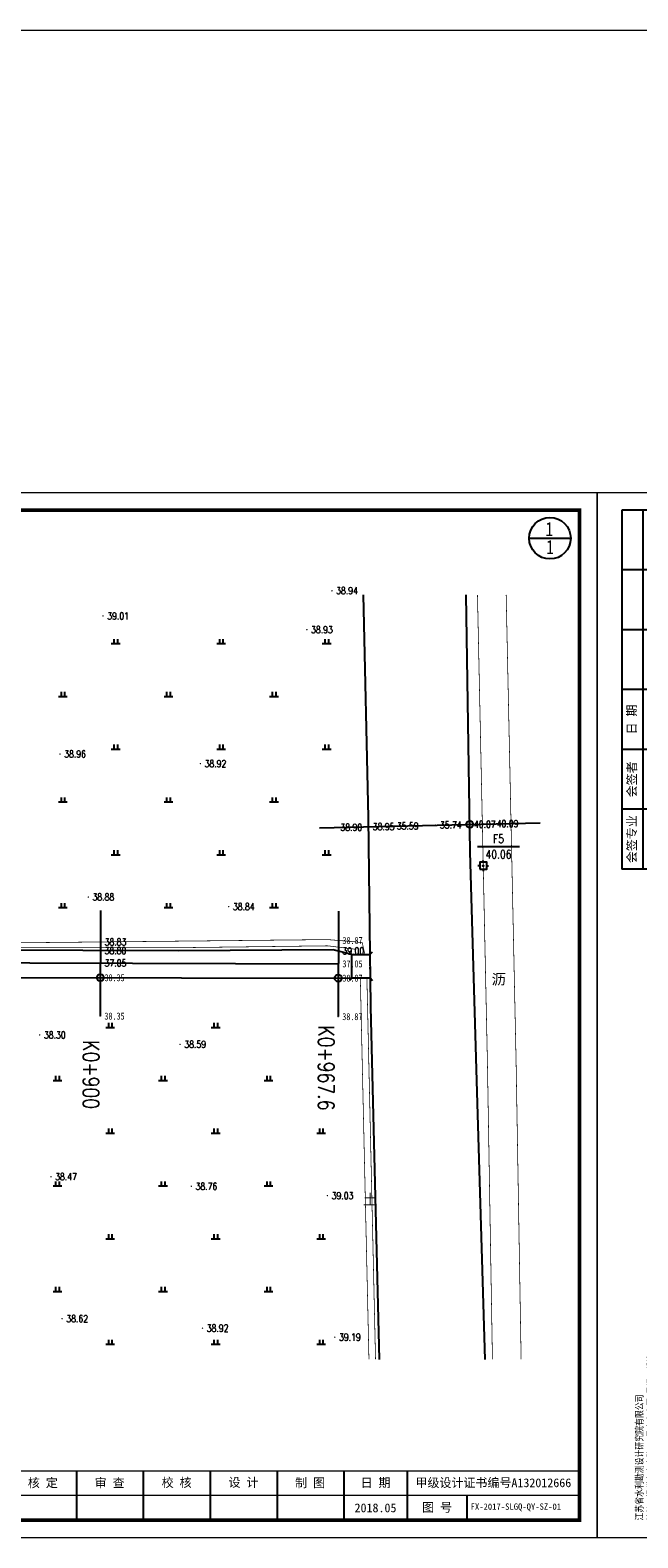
# Model space of a CAD drawing. Extents: x 464172 to 473094, y 3847158 to 3855433.
# Tile 73 of 98: x 470149 to 470322, y 3850864 to 3851293. Entities that reach past the tile are written whole.
import ezdxf
from ezdxf.enums import TextEntityAlignment as Align

# ---------------------------------------------------------------- set-up
doc = ezdxf.new("R2010")
doc.units = 0
doc.header["$PDMODE"] = 34
doc.header["$PDSIZE"] = 0.2
doc.linetypes.add('X2', pattern=[10, 8, -2])
doc.linetypes.add('X31', pattern=[1.7999999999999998, 1.2, -0.6])
doc.layers.get('0').update_dxf_attribs({"linetype": 'CONTINUOUS'})
doc.layers.add('0.13文字', color=3, linetype='CONTINUOUS', lineweight=13)
doc.layers.add('ASSIST', color=7, linetype='CONTINUOUS', plot=False)
for name, color, linetype in [('DIMTEX', 7, 'CONTINUOUS'), ('DLSS', 4, 'CONTINUOUS'), ('DMTZ', 3, 'CONTINUOUS'), ('DMX', 1, 'CONTINUOUS'), ('GCD', 9, 'CONTINUOUS'), ('KZD', 1, 'CONTINUOUS'), ('SXSS', 5, 'CONTINUOUS'), ('ZBTZ', 8, 'CONTINUOUS'), ('断面', 7, 'CONTINUOUS'), ('零点距', 1, 'CONTINUOUS')]:
    doc.layers.add(name, color=color, linetype=linetype)
doc.styles.add('HZ', font='rs.shx', dxfattribs={"width": 0.8, "bigfont": 'hztxt.shx'})
doc.styles.add('LYJFS', font='times.ttf', dxfattribs={"width": 0.7})
doc.styles.add('STYLE2', font='txt', dxfattribs={"width": 0.8})
doc.styles.add('仿宋', font='FangSong_GB2312.ttf', dxfattribs={"width": 0.8})
doc.styles.add('宋体', font='txt')
doc.styles.add('正等线体', font='simhei.ttf')
doc.styles.add('黑体', font='simhei.ttf')
doc.linetypes.add('10411', pattern='A,2,[150,AAA.SHX,S=1,R=0,X=0,Y=1],2,[151,AAA.SHX,S=1,R=0,X=0,Y=3],1e-11', length=4.00000000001)

# ---------------------------------------------------------------- blocks, each defined once
blk = doc.blocks.new('TK')
h = blk.add_hatch(color=152)
h.dxf.hatch_style = 1
h.paths.add_polyline_path([(37.76634519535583, 12, 1), (28.08865389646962, 12, 1)])
h.paths.add_polyline_path([(37.60348109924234, 12, 1), (28.2515179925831, 12, 1)], flags=16)
h = blk.add_hatch(color=152)
h.dxf.hatch_style = 1
edge = h.paths.add_edge_path()
edge.add_arc((34.80941884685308, 9.57513306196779), 1.461698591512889, 43.31770961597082, 70.37003522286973)
edge.add_arc((33.42980450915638, 5.707128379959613), 5.568375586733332, 70.37003522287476, 84.52854590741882)
edge.add_arc((32.84297213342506, -0.4193509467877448), 11.72289597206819, 84.5285459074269, 95.17746754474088)
edge.add_arc((32.98455917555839, 9.871856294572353), 1.831337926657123, 111.7965680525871, 130.9174013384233, ccw=False)
edge.add_arc((34.88031159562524, 5.13131362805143), 6.936886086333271, 98.84274785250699, 111.79656805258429, ccw=False)
edge.add_arc((35.94667124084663, -1.723120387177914), 13.873772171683, 95.21036804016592, 98.84274785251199, ccw=False)
edge.add_ellipse((32.92749954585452, 12.29239219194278), major_axis=(-1.773815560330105, 0), ratio=0.8776980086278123, start_angle=172.6538623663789, end_angle=176.9129867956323)
edge.add_arc((34.51986391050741, 1.961408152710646), 10.24870363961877, 88.99992913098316, 98.52267106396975)
edge.add_arc((34.12653419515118, 4.586133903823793), 7.594670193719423, 98.5226710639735, 116.8491039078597)
edge.add_arc((31.25213164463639, 10.26438648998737), 1.230336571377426, 116.8491039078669, 139.2900683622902)
edge.add_arc((30.4676556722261, 10.93937889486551), 0.1954369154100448, 139.2900683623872, 263.050638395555)
edge.add_arc((30.65080526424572, 12.44199033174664), 1.70916902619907, 263.0506383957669, 272.136251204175)
edge.add_arc((31.81845295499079, -18.86063964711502), 29.61523112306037, 88.46268833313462, 92.13625120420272, ccw=False)
edge.add_arc((32.47617160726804, 5.646726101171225), 5.099041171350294, 68.07113774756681, 88.46268833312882, ccw=False)
edge.add_arc((36.58583429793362, -10.91731876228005), 21.4080615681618, 95.91294384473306, 98.79521578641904)
edge.add_arc((35.21854840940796, -2.080308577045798), 12.46590188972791, 98.79521578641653, 117.8496747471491)
edge.add_arc((93.71745628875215, -228.4932874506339), 245.9934265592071, 104.7703900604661, 105.15790668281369, ccw=False)
edge.add_line((31.00239690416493, 9.371353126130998), (30.1988762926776, 9.045501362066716))
edge.add_arc((51.56004769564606, -88.12407086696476), 99.48982566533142, 100.90627282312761, 102.39834375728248, ccw=False)
edge.add_line((32.73627937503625, 9.568770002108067), (32.12568198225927, 9.380185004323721))
edge.add_arc((29.81630978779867, 37.97211086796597), 28.68503833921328, 274.6177604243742, 279.6944367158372)
edge.add_arc((33.87653895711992, 14.20489681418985), 4.573507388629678, 279.694436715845, 287.6119267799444)
edge.add_arc((34.76080719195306, 11.41934212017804), 1.650966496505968, 287.6119267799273, 311.5140981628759)
edge.add_arc((35.67269695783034, 10.38914913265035), 0.2751610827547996, 311.5140981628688, 403.3177096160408)
edge = h.paths.add_edge_path()
edge.add_arc((37.34861352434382, 13.13700107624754), 2.066422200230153, 138.9741968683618, 204.1180883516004, ccw=False)
edge.add_line((35.78967558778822, 14.49339822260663), (34.09257231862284, 14.49339822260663))
edge.add_line((34.09257231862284, 14.49339822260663), (34.09257231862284, 15.08006279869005))
edge.add_line((34.09257231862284, 15.08006279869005), (31.76242677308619, 15.08006279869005))
edge.add_line((31.76242677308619, 15.08006279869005), (31.76242677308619, 14.49339822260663))
edge.add_line((31.76242677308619, 14.49339822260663), (30.06532350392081, 14.49339822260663))
edge.add_arc((28.50638556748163, 13.13700107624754), 2.066422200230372, -24.118088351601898, 41.0258031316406, ccw=False)
edge.add_arc((26.96985351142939, 13.82490731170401), 3.749914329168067, 314.34412131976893, 335.8819116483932, ccw=False)
edge.add_arc((28.92445619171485, 14.17747440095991), 3.106664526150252, 282.3877277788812, 290.1465811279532)
edge.add_arc((25.86021252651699, 22.52986678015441), 12.00340818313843, 290.1465811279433, 296.6495194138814)
edge.add_ellipse((32.92749954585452, 12.29239219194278), major_axis=(-1.773815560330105, 0), ratio=0.8776980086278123, start_angle=176.9129867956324, end_angle=378.37473811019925, ccw=False)
edge.add_ellipse((32.92749954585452, 12.29239219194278), major_axis=(-1.773815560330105, 0), ratio=0.8776980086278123, start_angle=172.653862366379, end_angle=176.9129867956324, ccw=False)
edge.add_ellipse((32.92749954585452, 12.29239219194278), major_axis=(-1.773815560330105, 0), ratio=0.8776980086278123, start_angle=161.6252618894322, end_angle=172.653862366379, ccw=False)
edge.add_arc((39.99478656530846, 22.52986678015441), 12.00340818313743, 243.3504805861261, 249.853418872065)
edge.add_arc((36.93054290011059, 14.17747440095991), 3.106664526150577, 249.8534188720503, 257.61227222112)
edge.add_arc((38.88514558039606, 13.82490731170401), 3.74991432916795, 204.1180883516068, 225.6558786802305, ccw=False)
at = {"lineweight": 0}
for p, q in [((0, 0), (0, 297)), ((0, 297), (420, 297)), ((420, 297), (420, 0)), ((415, 12), (208, 12)), ((420, 0), (0, 0))]:
    blk.add_line(p, q, dxfattribs=at)
for p, q in [((25, 292), (7, 292)), ((7, 292), (7, 190)), ((13, 292), (13, 190)), ((19, 292), (19, 190)), ((25, 275), (7, 275)), ((25, 258), (7, 258)), ((25, 241), (7, 241)), ((25, 224), (7, 224)), ((25, 207), (7, 207)), ((25, 190), (7, 190)), ((118, 19), (118, 5)), ((153, 19), (153, 5)), ((208, 19), (208, 5)), ((234, 19), (234, 5)), ((253, 19), (253, 5)), ((272, 19), (272, 5)), ((291, 19), (291, 5)), ((310, 19), (310, 5)), ((329, 19), (329, 5)), ((348, 19), (348, 5)), ((366, 19), (366, 5)), ((383, 12), (383, 5))]:
    blk.add_line(p, q)
at = {"lineweight": 0, "const_width": 1}
blk.add_lwpolyline([(25, 292), (415, 292), (415, 5), (25, 5)], close=True, dxfattribs=at)
at = {"lineweight": 0, "const_width": 0.4}
blk.add_lwpolyline([(415, 19), (25, 19)], dxfattribs=at)
at = {"color": 152}
for points in [[(31.24412181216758, 11.80161767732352, -0.02838203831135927), (29.99446309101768, 11.26089254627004, -0.03386732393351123), (29.59091690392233, 11.14313846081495, 0.09425397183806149), (30.39241989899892, 12.29262248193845, 0.2921547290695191), (30.06532350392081, 14.49339822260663), (31.76242677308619, 14.49339822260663), (31.76242677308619, 15.08006279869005), (34.09257231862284, 15.08006279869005), (34.09257231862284, 14.49339822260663), (35.78967558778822, 14.49339822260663, 0.29215472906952), (35.46257919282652, 12.29262248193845, 0.09425397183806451), (36.2640821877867, 11.14313846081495, -0.03386732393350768), (35.86053600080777, 11.26089254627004, -0.02838203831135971), (34.61087727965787, 11.80161767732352)], [(34.69874112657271, 12.20855064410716, 0.04157472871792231), (33.0009984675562, 12.09693843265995, 0.08013502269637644), (30.6964595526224, 11.36209164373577, 0.09823132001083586), (30.31951032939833, 11.06684867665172, 0.599439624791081), (30.44400935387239, 10.74537776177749, 0.03966424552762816), (30.71451621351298, 10.73400916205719, -0.01603031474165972), (32.61296833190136, 10.7439319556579, -0.08921046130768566), (34.38043466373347, 10.37684270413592, 0.01257694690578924), (33.31247064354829, 10.23900867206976, 0.08333285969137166), (29.39506013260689, 8.941746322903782, -0.001690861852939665), (31.00239690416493, 9.371353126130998), (30.1988762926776, 9.045501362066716, -0.006510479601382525), (32.73627937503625, 9.568770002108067), (32.12568198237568, 9.380185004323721, 0.02215480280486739), (34.64668864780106, 9.696699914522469, 0.03456031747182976), (35.26033732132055, 9.845760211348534, 0.1046726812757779), (35.85507491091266, 10.18311053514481, 0.4234638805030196), (35.87289335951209, 10.57792154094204, 0.1185893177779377), (35.30046801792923, 10.95188049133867, 0.06185687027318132), (33.96074808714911, 11.25013348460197, 0.04649815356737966), (31.78508714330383, 11.25571519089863, -0.08362449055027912), (32.30456102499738, 11.57226833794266, -0.05658197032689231), (33.81395195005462, 11.9857476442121, -0.01585057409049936), (34.68675527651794, 12.09332510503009)]]:
    blk.add_lwpolyline(points, format="xyb", dxfattribs=at)
for radius in [4.838845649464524, 4.675981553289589]:
    blk.add_circle((32.92749954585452, 12), radius, dxfattribs=at)
blk.add_arc((34.88031159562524, 5.13131362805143), 6.936886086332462, 98.84274785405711, 111.7965680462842, dxfattribs=at)
for start_param, end_param in [(2.820892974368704, 6.603884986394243), (3.013378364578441, 3.087714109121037)]:
    blk.add_ellipse((32.92749954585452, 12.29239219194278), major_axis=(-1.773815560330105, 0), ratio=0.8776980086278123, start_param=start_param, end_param=end_param, dxfattribs=at)
at = {"style": 'LYJFS'}
for s, p in [('（阶段）', (216.8339300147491, 15.5)), ('（专业）', (216.8339300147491, 8.5))]:
    blk.add_text(s, height=2.5, dxfattribs=at).set_placement(p, align=Align.MIDDLE_CENTER)
at = {"style": '宋体'}
for s, height, width, p in [('江苏省水利勘测设计研究院有限公司', 3.75, 0.9, (77.12731924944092, 13.75084589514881)), ('农业综合开发中型灌区节水配套改造项目', 1.8, 0.75, (136, 14.74047347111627)), ('Jiangsu Surveying and Design Institute of Water Resources Co., Ltd.', 2, 0.8, (76.9551912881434, 9.01340379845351)), ('-江苏省徐州市丰县四联河灌区', 1.8, 0.75, (136, 11.02926161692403)), ('节水配套改造项目', 1.8, 0.75, (135.8399052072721, 7.880905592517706))]:
    blk.add_text(s, height=height, dxfattribs=dict(at, width=width)).set_placement(p, align=Align.MIDDLE)
at = {"style": '仿宋'}
blk.add_text('2018.05', height=2.5, dxfattribs=at).set_placement((357, 8.5), align=Align.MIDDLE)
at = {"rotation": 90}
for s, insert, char_height, attachment_point, style in [('日 期', (10, 232.5), 2.5, 5, '宋体'), ('会签者', (10, 215.5), 2.5, 5, '宋体'), ('会签专业', (10, 198.5), 2.5, 5, '宋体'), ('江苏省水利勘测设计研究院有限公司\\P地址：扬州市吉安路209号吉安大厦1号楼  邮编：225127\\P电话：0514-87860116  传真：0514-87889101\\P声明：未经授权，不得翻印、传播或它用。', (23.29513194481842, 4.918324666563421), 2, 7, '仿宋')]:
    blk.add_mtext(s, dxfattribs=dict(at, insert=insert, char_height=char_height, attachment_point=attachment_point, style=style))
at = {"char_height": 2.5, "attachment_point": 5, "style": '宋体'}
for s, insert in [('设计', (227.4021536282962, 15.5)), ('批 准', (243.5, 15.5)), ('核 定', (262.4375, 15.47222222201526)), ('审 查', (281.4305555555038, 15.47328627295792)), ('校 核', (300.4652777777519, 15.54328155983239)), ('设 计', (319.4722222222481, 15.59333057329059)), ('制 图', (338.4166666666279, 15.4779241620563)), ('日 期', (357, 15.5)), ('甲级设计证书编号A132012666', (390.5, 15.5)), ('部分', (227.4021536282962, 8.5)), ('图 号', (374.5, 8.5))]:
    blk.add_mtext(s, dxfattribs=dict(at, insert=insert))
blk = doc.blocks.new('GC200')
at = {"linetype": 'Continuous', "const_width": 0.2, "flags": 128}
blk.add_lwpolyline([(-0.1, 0, 1), (0.1, 0, 1)], format="xyb", close=True, dxfattribs=at)
blk = doc.blocks.new('*U4')
at = {"linetype": 'Continuous'}
for points in [[(-0.15, -1.387778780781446e-17), (-0.138581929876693, -0.05740251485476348), (-0.138581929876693, 0.05740251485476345)], [(-0.138581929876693, 0.05740251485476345), (-0.1060660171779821, -0.1060660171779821), (-0.1060660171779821, 0.1060660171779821)], [(-0.1060660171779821, -0.1060660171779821), (-0.138581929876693, 0.05740251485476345), (-0.138581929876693, -0.05740251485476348)], [(-0.1060660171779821, 0.1060660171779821), (-0.05740251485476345, -0.138581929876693), (-0.05740251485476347, 0.138581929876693)], [(-0.05740251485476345, -0.138581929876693), (-0.1060660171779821, 0.1060660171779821), (-0.1060660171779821, -0.1060660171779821)], [(-0.05740251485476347, 0.138581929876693), (1.387778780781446e-17, -0.15), (-6.938893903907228e-18, 0.15)], [(1.387778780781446e-17, -0.15), (-0.05740251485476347, 0.138581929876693), (-0.05740251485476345, -0.138581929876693)], [(-6.938893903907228e-18, 0.15), (0.05740251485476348, -0.138581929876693), (0.05740251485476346, 0.138581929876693)], [(0.05740251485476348, -0.138581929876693), (-6.938893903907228e-18, 0.15), (1.387778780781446e-17, -0.15)], [(0.05740251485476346, 0.138581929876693), (0.1060660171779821, -0.1060660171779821), (0.1060660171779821, 0.1060660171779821)], [(0.1060660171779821, -0.1060660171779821), (0.05740251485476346, 0.138581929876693), (0.05740251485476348, -0.138581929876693)], [(0.1060660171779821, 0.1060660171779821), (0.138581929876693, -0.05740251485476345), (0.138581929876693, 0.05740251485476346)], [(0.138581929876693, -0.05740251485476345), (0.1060660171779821, 0.1060660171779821), (0.1060660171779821, -0.1060660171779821)], [(0.15, 0), (0.138581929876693, 0.05740251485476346), (0.138581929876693, -0.05740251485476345)]]:
    blk.add_solid(points, dxfattribs=at)
blk = doc.blocks.new('gc259')
at = {"linetype": 'Continuous', "flags": 128}
for points in [[(-1, 0.001587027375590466), (-1.5, 0.001587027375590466)], [(-1, -1), (1, -1), (1, 1), (-1, 1), (-1, -1)], [(0, 1), (0, 1.5)], [(1, 0), (1.5, 0)], [(0, -1), (0, -1.5)]]:
    blk.add_lwpolyline(points, dxfattribs=at)
at = {"linetype": 'Continuous'}
blk.add_circle((0, 0), 0.15, dxfattribs=at)
blk.add_point((0, 0), dxfattribs=at)
blk.add_blockref('*U4', (0, 0), dxfattribs=at)
blk = doc.blocks.new('gc119')
for p, q in [((-1.25, 0), (1.25, 0)), ((-0.5, 1.3), (-0.5, 0)), ((0.5, 1.3), (0.5, 0))]:
    blk.add_line(p, q)

msp = doc.modelspace()

# ---------------------------------------------------------------- linework, layer by layer
at = {"color": 8, "linetype": 'Continuous', "flags": 128}
for points in [[(470231.3651331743, 3851065.886912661), (470294.0985904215, 3851067.348393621)], [(469915.2470365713, 3851028.273694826), (470236.66301398, 3851027.248574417)]]:
    msp.add_lwpolyline(points, dxfattribs=at)
at = {"color": 8, "linetype": 'Continuous'}
msp.add_circle((470274.042019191, 3851066.881142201), 0.9901708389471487, dxfattribs=at)
at = {"layer": 'ASSIST', "linetype": 'Continuous', "flags": 128}
msp.add_lwpolyline([(470240.5354150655, 3851023.186893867), (470240.4878150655, 3851029.865293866), (470245.6669225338, 3851029.902207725), (470245.7145225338, 3851023.223807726)], close=True, dxfattribs=at)
at = {"layer": 'DLSS', "color": 8, "linetype": 'Continuous', "const_width": 0.2, "flags": 128}
for points in [[(470280.504455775, 3850914.832071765), (470279.0796198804, 3850999.113366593), (470276.2497163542, 3851132.087963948)], [(470286.0249150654, 3851055.999493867), (470284.4056356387, 3851132.087963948)], [(470288.6596939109, 3850914.832071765), (470287.2322264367, 3850999.269028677), (470284.4056356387, 3851132.087963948)], [(470028.0577587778, 3851032.064753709), (470028.1307933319, 3851032.691455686), (470042.425779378, 3851032.323304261), (470096.5492709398, 3851031.990865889), (470110.9731970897, 3851031.882303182), (470191.6558150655, 3851031.834093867), (470233.6282150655, 3851032.361893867), (470241.3627541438, 3851031.424943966), (470241.6342936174, 3851029.873465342)], [(470244.8178254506, 3851023.217416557), (470247.269576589, 3850914.832071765)]]:
    msp.add_lwpolyline(points, dxfattribs=at)
at = {"layer": 'DLSS', "color": 8, "linetype": 'X2', "const_width": 0.2, "flags": 128}
for points in [[(470244.231841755, 3851029.891979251), (470243.5008479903, 3851033.228249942), (470241.792114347, 3851033.466716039), (470233.6423150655, 3851034.134893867), (470191.9624150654, 3851033.697293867), (470114.4112803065, 3851032.896492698)], [(470242.9471846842, 3851023.204083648), (470245.3986342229, 3850914.832071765)]]:
    msp.add_lwpolyline(points, dxfattribs=at)
at = {"layer": 'DMTZ', "color": 8, "linetype": '10411', "elevation": 38.8573, "flags": 128}
for points in [[(470243.756493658, 3851132.087963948), (470245.2218150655, 3851068.859093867), (470245.6669225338, 3851029.902207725)], [(470245.7141643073, 3851023.224160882), (470245.8025150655, 3851015.035093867), (470248.3100974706, 3850914.832071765)]]:
    msp.add_lwpolyline(points, dxfattribs=at)
at = {"layer": 'DMTZ', "color": 8, "linetype": '10411', "flags": 128}
msp.add_lwpolyline([(470278.3953295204, 3850914.832071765), (470276.166372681, 3850990.815702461), (470274.1654150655, 3851059.026993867), (470273.0175602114, 3851132.087963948)], dxfattribs=at)
at = {"layer": 'DMTZ', "color": 7, "linetype": '10411', "elevation": 39.5379, "flags": 128}
msp.add_lwpolyline([(470240.4878150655, 3851029.865293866), (470235.1812927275, 3851031.239425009), (470191.3515150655, 3851030.940193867), (470109.4578150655, 3851031.201293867), (470065.8435148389, 3851031.506608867), (470030.9905730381, 3851032.153980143), (470029.7908379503, 3851032.167691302), (470029.0101974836, 3851031.996466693)], dxfattribs=at)
at = {"layer": 'DMTZ', "color": 7, "linetype": '10411', "flags": 128}
msp.add_lwpolyline([(470028.7064977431, 3851022.720857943), (470032.9227150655, 3851022.975493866), (470046.68505513, 3851023.505097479), (470240.5354150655, 3851023.186893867)], dxfattribs=at)
at = {"layer": 'DMX', "linetype": 'Continuous'}
for points in [[(470169.0812024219, 3851042.400456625), (470169.013797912, 3851012.400532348)], [(470236.696716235, 3851042.248536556), (470236.6293117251, 3851012.248612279)]]:
    msp.add_lwpolyline(points, dxfattribs=at)
at = {"layer": 'KZD', "color": 8, "linetype": 'Continuous'}
msp.add_lwpolyline([(470276.2284182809, 3851060.559268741), (470288.2284182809, 3851060.559268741)], dxfattribs=at)
at = {"layer": 'SXSS', "linetype": 'Continuous'}
for points in [[(470240.4878150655, 3851029.865293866), (470239.7756865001, 3851030.567342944)], [(470240.4878150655, 3851029.865293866), (470245.6669225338, 3851029.902207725)], [(470245.6669225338, 3851029.902207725), (470246.3689716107, 3851030.61433629)], [(470240.5354150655, 3851023.186893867), (470239.8333659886, 3851022.474765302)], [(470240.5354150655, 3851023.186893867), (470245.7145225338, 3851023.223807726)], [(470245.7145225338, 3851023.223807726), (470246.4266510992, 3851022.521758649)]]:
    msp.add_lwpolyline(points, dxfattribs=at)
at = {"layer": 'SXSS', "linetype": 'X31'}
for points in [[(470240.5354150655, 3851023.186893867), (470240.4878150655, 3851029.865293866)], [(470245.6669225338, 3851029.902207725), (470245.7145225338, 3851023.223807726)]]:
    msp.add_lwpolyline(points, dxfattribs=at)
at = {"layer": '断面', "color": 3, "lineweight": 15}
msp.add_line((464172.0765449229, 3851292.529391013), (473094.2561084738, 3851292.529391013), dxfattribs=at)
at = {"layer": '断面'}
msp.add_line((470290.9507797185, 3851148.178787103), (470302.7577737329, 3851148.178787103), dxfattribs=at)
msp.add_circle((470296.8542767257, 3851148.178787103), 5.903497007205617, dxfattribs=at)
at = {"layer": '零点距', "linetype": 'Continuous'}
for centre in [(470169.0382966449, 3851023.30425574), (470236.6539024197, 3851023.193265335)]:
    msp.add_circle(centre, 1, dxfattribs=at)

# ---------------------------------------------------------------- block references
at = {"layer": 'GCD', "linetype": 'Continuous'}
ref = msp.add_blockref('GC200', (470234.8720639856, 3851133.230874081, 38.94), dxfattribs=at)
ref.add_attrib('height', '38.94', dxfattribs={"linetype": 'Continuous', "height": 2, "style": 'HZ', "width": 0.8}).set_placement((470236.0720639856, 3851133.230874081), align=Align.MIDDLE_LEFT)
ref = msp.add_blockref('GC200', (470169.8077774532, 3851126.111636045, 39.00889161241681), dxfattribs=at)
ref.add_attrib('height', '39.01', dxfattribs={"linetype": 'Continuous', "height": 2, "style": 'HZ', "width": 0.8}).set_placement((470171.0077774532, 3851126.111636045), align=Align.MIDDLE_LEFT)
ref = msp.add_blockref('GC200', (470227.7444787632, 3851122.170403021, 38.93333454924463), dxfattribs=at)
ref.add_attrib('height', '38.93', dxfattribs={"linetype": 'Continuous', "height": 2, "style": 'HZ', "width": 0.8}).set_placement((470228.9444787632, 3851122.170403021), align=Align.MIDDLE_LEFT)
ref = msp.add_blockref('GC200', (470157.576606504, 3851086.851234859, 38.9639073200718), dxfattribs=at)
ref.add_attrib('height', '38.96', dxfattribs={"linetype": 'Continuous', "height": 2, "style": 'HZ', "width": 0.8}).set_placement((470158.776606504, 3851086.851234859), align=Align.MIDDLE_LEFT)
ref = msp.add_blockref('GC200', (470197.4843743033, 3851084.136447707, 38.91737221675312), dxfattribs=at)
ref.add_attrib('height', '38.92', dxfattribs={"linetype": 'Continuous', "height": 2, "style": 'HZ', "width": 0.8}).set_placement((470198.6843743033, 3851084.136447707), align=Align.MIDDLE_LEFT)
at = {"layer": 'GCD', "color": 8, "linetype": 'Continuous'}
ref = msp.add_blockref('GC200', (470236.0993325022, 3851065.997203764, 38.9), dxfattribs=at)
ref.add_attrib('height', '38.90', dxfattribs={"linetype": 'Continuous', "height": 2, "style": 'HZ', "width": 0.8}).set_placement((470237.2993325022, 3851065.997203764), align=Align.MIDDLE_LEFT)
ref = msp.add_blockref('GC200', (470245.2835030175, 3851066.211164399, 38.95), dxfattribs=at)
ref.add_attrib('height', '38.95', dxfattribs={"linetype": 'Continuous', "height": 2, "style": 'HZ', "width": 0.8}).set_placement((470246.4835030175, 3851066.211164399), align=Align.MIDDLE_LEFT)
ref = msp.add_blockref('GC200', (470252.1294075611, 3851066.370651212, 35.59), dxfattribs=at)
ref.add_attrib('height', '35.59', dxfattribs={"linetype": 'Continuous', "height": 2, "style": 'HZ', "width": 0.8}).set_placement((470253.3294075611, 3851066.370651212), align=Align.MIDDLE_LEFT)
ref = msp.add_blockref('GC200', (470264.3705521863, 3851066.655829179, 35.74), dxfattribs=at)
ref.add_attrib('height', '35.74', dxfattribs={"linetype": 'Continuous', "height": 2, "style": 'HZ', "width": 0.8}).set_placement((470265.5705521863, 3851066.655829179), align=Align.MIDDLE_LEFT)
ref = msp.add_blockref('GC200', (470274.0420262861, 3851066.880690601, 40.07), dxfattribs=at)
ref.add_attrib('height', '40.07', dxfattribs={"linetype": 'Continuous', "height": 2, "style": 'HZ', "width": 0.8}).set_placement((470275.2420262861, 3851066.880690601), align=Align.MIDDLE_LEFT)
ref = msp.add_blockref('GC200', (470280.5204996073, 3851067.032069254, 40.09), dxfattribs=at)
ref.add_attrib('height', '40.09', dxfattribs={"linetype": 'Continuous', "height": 2, "style": 'HZ', "width": 0.8}).set_placement((470281.7204996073, 3851067.032069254), align=Align.MIDDLE_LEFT)
at = {"layer": 'GCD', "linetype": 'Continuous'}
ref = msp.add_blockref('GC200', (470165.6223713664, 3851046.211463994, 38.8823239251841), dxfattribs=at)
ref.add_attrib('height', '38.88', dxfattribs={"linetype": 'Continuous', "height": 2, "style": 'HZ', "width": 0.8}).set_placement((470166.8223713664, 3851046.211463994), align=Align.MIDDLE_LEFT)
at = {"layer": 'GCD', "color": 8, "linetype": 'Continuous'}
ref = msp.add_blockref('GC200', (470205.5301391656, 3851043.496676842, 38.84312386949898), dxfattribs=at)
ref.add_attrib('height', '38.84', dxfattribs={"linetype": 'Continuous', "height": 2, "style": 'HZ', "width": 0.8}).set_placement((470206.7301391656, 3851043.496676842), align=Align.MIDDLE_LEFT)
at = {"layer": 'GCD', "linetype": 'Continuous'}
ref = msp.add_blockref('GC200', (470169.0611166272, 3851033.460812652, 38.83), dxfattribs=at)
ref.add_attrib('height', '38.83', dxfattribs={"linetype": 'Continuous', "height": 2, "style": 'HZ', "width": 0.8}).set_placement((470170.2611166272, 3851033.460812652, -38.832), align=Align.MIDDLE_LEFT)
ref = msp.add_blockref('GC200', (470236.6779271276, 3851033.886013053, 38.87), dxfattribs=at)
ref.add_attrib('height', '38.87', dxfattribs={"linetype": 'Continuous', "height": 2, "style": '正等线体', "width": 0.8}).set_placement((470237.8779271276, 3851033.886013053), align=Align.MIDDLE_LEFT)
ref = msp.add_blockref('GC200', (470169.0476433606, 3851027.4642261, 37.05), dxfattribs=at)
ref.add_attrib('height', '37.05', dxfattribs={"linetype": 'Continuous', "height": 2, "style": 'HZ', "width": 0.8}).set_placement((470170.2476433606, 3851027.4642261, -37.0492), align=Align.MIDDLE_LEFT)
ref = msp.add_blockref('GC200', (470169.0556129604, 3851031.011279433, 38.8), dxfattribs=at)
ref.add_attrib('height', '38.80', dxfattribs={"linetype": 'Continuous', "height": 2, "style": 'HZ', "width": 0.8}).set_placement((470170.2556129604, 3851031.011279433, -38.8001), align=Align.MIDDLE_LEFT)
ref = msp.add_blockref('GC200', (470236.66301398, 3851027.248574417, 37.05), dxfattribs=at)
ref.add_attrib('height', '37.05', dxfattribs={"linetype": 'Continuous', "height": 2, "style": '正等线体', "width": 0.8}).set_placement((470237.86301398, 3851027.248574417), align=Align.MIDDLE_LEFT)
ref = msp.add_blockref('GC200', (470236.6711139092, 3851030.853633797, 39), dxfattribs=at)
ref.add_attrib('height', '39.00', dxfattribs={"linetype": 'Continuous', "height": 2, "style": 'HZ', "width": 0.8}).set_placement((470237.8711139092, 3851030.853633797, -38.9991), align=Align.MIDDLE_LEFT)
ref = msp.add_blockref('GC200', (470169.0382966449, 3851023.30425574, 38.35), dxfattribs=at)
ref.add_attrib('height', '38.35', dxfattribs={"linetype": 'Continuous', "height": 2, "style": '正等线体', "width": 0.8}).set_placement((470170.2382966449, 3851023.30425574, 38.35), align=Align.MIDDLE_LEFT)
ref = msp.add_blockref('GC200', (470236.6539024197, 3851023.193265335, 38.87), dxfattribs=at)
ref.add_attrib('height', '38.87', dxfattribs={"linetype": 'Continuous', "height": 2, "style": '正等线体', "width": 0.8}).set_placement((470237.8539024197, 3851023.193265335), align=Align.MIDDLE_LEFT)
ref = msp.add_blockref('GC200', (470169.013797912, 3851012.400532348, 38.35), dxfattribs=at)
ref.add_attrib('height', '38.35', dxfattribs={"linetype": 'Continuous', "height": 2, "style": '正等线体', "width": 0.8}).set_placement((470170.2137979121, 3851012.400532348, 38.35), align=Align.MIDDLE_LEFT)
ref = msp.add_blockref('GC200', (470236.6293117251, 3851012.248612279, 38.87), dxfattribs=at)
ref.add_attrib('height', '38.87', dxfattribs={"linetype": 'Continuous', "height": 2, "style": '正等线体', "width": 0.8}).set_placement((470237.8293117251, 3851012.248612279), align=Align.MIDDLE_LEFT)
ref = msp.add_blockref('GC200', (470151.8126932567, 3851007.05844318, 38.30028365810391), dxfattribs=at)
ref.add_attrib('height', '38.30', dxfattribs={"linetype": 'Continuous', "height": 2, "style": 'HZ', "width": 0.8}).set_placement((470153.0126932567, 3851007.05844318), align=Align.MIDDLE_LEFT)
at = {"layer": 'GCD', "color": 8, "linetype": 'Continuous'}
ref = msp.add_blockref('GC200', (470191.7204610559, 3851004.343656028, 38.58718043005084), dxfattribs=at)
ref.add_attrib('height', '38.59', dxfattribs={"linetype": 'Continuous', "height": 2, "style": 'HZ', "width": 0.8}).set_placement((470192.9204610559, 3851004.343656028), align=Align.MIDDLE_LEFT)
at = {"layer": 'GCD', "linetype": 'Continuous'}
ref = msp.add_blockref('GC200', (470155.0025283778, 3850966.749004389, 38.46848574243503), dxfattribs=at)
ref.add_attrib('height', '38.47', dxfattribs={"linetype": 'Continuous', "height": 2, "style": 'HZ', "width": 0.8}).set_placement((470156.2025283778, 3850966.749004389), align=Align.MIDDLE_LEFT)
ref = msp.add_blockref('GC200', (470194.910296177, 3850964.034217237, 38.755382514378), dxfattribs=at)
ref.add_attrib('height', '38.76', dxfattribs={"linetype": 'Continuous', "height": 2, "style": 'HZ', "width": 0.8}).set_placement((470196.110296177, 3850964.034217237), align=Align.MIDDLE_LEFT)
ref = msp.add_blockref('GC200', (470233.6043615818, 3850961.401994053, 39.03355398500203), dxfattribs=at)
ref.add_attrib('height', '39.03', dxfattribs={"linetype": 'Continuous', "height": 2, "style": 'HZ', "width": 0.8}).set_placement((470234.8043615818, 3850961.401994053), align=Align.MIDDLE_LEFT)
ref = msp.add_blockref('GC200', (470158.1788594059, 3850926.440484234, 38.62033904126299), dxfattribs=at)
ref.add_attrib('height', '38.62', dxfattribs={"linetype": 'Continuous', "height": 2, "style": 'HZ', "width": 0.8}).set_placement((470159.3788594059, 3850926.440484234), align=Align.MIDDLE_LEFT)
ref = msp.add_blockref('GC200', (470198.0866272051, 3850923.725697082, 38.92348751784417), dxfattribs=at)
ref.add_attrib('height', '38.92', dxfattribs={"linetype": 'Continuous', "height": 2, "style": 'HZ', "width": 0.8}).set_placement((470199.2866272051, 3850923.725697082), align=Align.MIDDLE_LEFT)
at = {"layer": 'GCD', "color": 8, "linetype": 'Continuous'}
ref = msp.add_blockref('GC200', (470235.6961379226, 3850921.167252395, 39.19386212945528), dxfattribs=at)
ref.add_attrib('height', '39.19', dxfattribs={"linetype": 'Continuous', "height": 2, "style": 'HZ', "width": 0.8}).set_placement((470236.8961379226, 3850921.167252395), align=Align.MIDDLE_LEFT)
at = {"layer": 'KZD', "color": 8, "linetype": 'Continuous'}
msp.add_blockref('gc259', (470277.8849150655, 3851055.109493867, 40.055), dxfattribs=at)
at = {"layer": 'ZBTZ', "linetype": 'Continuous'}
for p in [(470173.3914369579, 3851118.228249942), (470203.3914369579, 3851118.228249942), (470233.3914369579, 3851118.228249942), (470158.3914369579, 3851103.228249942), (470188.3914369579, 3851103.228249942), (470218.3914369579, 3851103.228249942), (470173.3914369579, 3851088.228249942), (470203.3914369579, 3851088.228249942), (470233.3914369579, 3851088.228249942), (470158.3914369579, 3851073.228249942), (470188.3914369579, 3851073.228249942), (470218.3914369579, 3851073.228249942), (470173.3914369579, 3851058.228249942), (470158.3914369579, 3851043.228249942), (470218.3914369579, 3851043.228249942), (470171.8355573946, 3851009.134988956), (470156.8355573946, 3850994.134988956), (470186.8355573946, 3850994.134988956), (470216.8355573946, 3850994.134988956), (470171.8355573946, 3850979.134988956), (470201.8355573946, 3850979.134988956), (470231.8355573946, 3850979.134988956), (470156.8355573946, 3850964.134988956), (470186.8355573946, 3850964.134988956), (470216.8355573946, 3850964.134988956), (470171.8355573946, 3850949.134988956), (470201.8355573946, 3850949.134988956), (470156.8355573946, 3850934.134988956), (470186.8355573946, 3850934.134988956), (470216.8355573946, 3850934.134988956), (470171.8355573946, 3850919.134988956), (470201.8355573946, 3850919.134988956), (470231.8355573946, 3850919.134988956)]:
    msp.add_blockref('gc119', p, dxfattribs=at)
at = {"layer": 'ZBTZ', "color": 8, "linetype": 'Continuous'}
for p in [(470203.3914369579, 3851058.228249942), (470233.3914369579, 3851058.228249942), (470188.3914369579, 3851043.228249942), (470201.8355573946, 3851009.134988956), (470231.8355573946, 3850949.134988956)]:
    msp.add_blockref('gc119', p, dxfattribs=at)
at = {"layer": '断面', "xscale": 1.000049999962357, "yscale": 1.000049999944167, "zscale": 1.000049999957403}
for p in [(469890.2457865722, 3850864.151912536), (470310.2667865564, 3850864.151912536)]:
    msp.add_blockref('TK', p, dxfattribs=at)

# ---------------------------------------------------------------- texts
at = {"linetype": 'Continuous', "lineweight": 25, "style": 'HZ', "width": 0.8}
for s, p in [('K0+900', (470162.7876501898, 3850985.966889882)), ('K0+967.6', (470229.6130090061, 3850985.57095669))]:
    msp.add_text(s, height=4.5, rotation=269.8712667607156, dxfattribs=at).set_placement(p, align=Align.BOTTOM_RIGHT)
at = {"layer": '0.13文字', "linetype": 'Continuous', "lineweight": 13, "insert": (470273.0840579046, 3850873.928031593), "char_height": 1.8, "width": 55.55091040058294, "attachment_point": 1, "style": 'LYJFS'}
msp.add_mtext('{\\fFangSong_GB2312|b0|i0|c134|p49;\\W1;\\C7; FX-2017-SLGQ-QY-SZ-01}', dxfattribs=at)
at = {"layer": 'DIMTEX', "linetype": 'Continuous', "style": 'STYLE2', "width": 0.8}
for p in [(470295.5804190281, 3851148.771965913), (470295.7820894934, 3851143.666811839)]:
    msp.add_text('1', height=4.0002, dxfattribs=at).set_placement(p)
at = {"layer": 'DLSS', "color": 8, "linetype": 'Continuous', "style": '黑体'}
msp.add_text('沥', height=3, dxfattribs=at).set_placement((470280.2656156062, 3851021.357193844))
at = {"layer": 'DLSS', "linetype": 'Continuous', "style": '黑体'}
msp.add_text('土', height=3, dxfattribs=at).set_placement((470245.761151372, 3850960.442037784), align=Align.MIDDLE)
at = {"layer": 'KZD', "color": 8, "linetype": 'Continuous', "style": 'HZ', "width": 0.8}
for s, p in [('F5', (470282.2284182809, 3851062.759268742)), ('40.06', (470282.2284182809, 3851058.359268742))]:
    msp.add_text(s, height=2.4, dxfattribs=at).set_placement(p, align=Align.MIDDLE)

doc.saveas('drawing.dxf')
